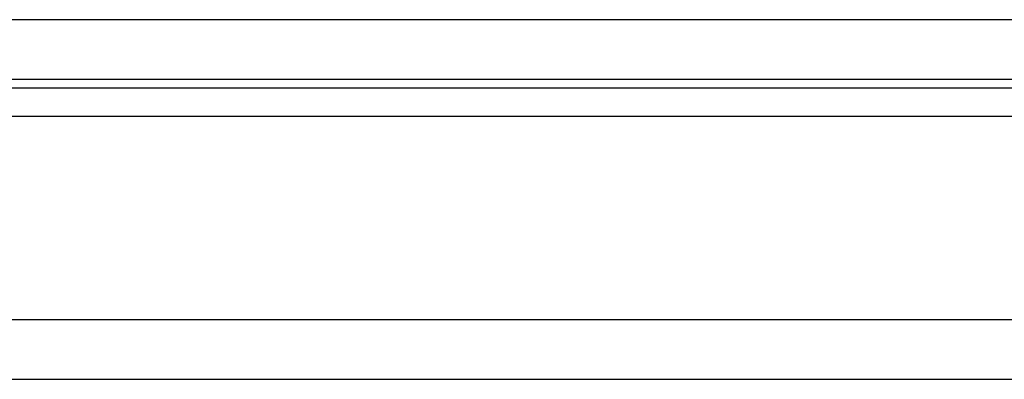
# Model space of a CAD drawing. Header units: millimetres. Extents: x 465 to 869, y -391 to -257.
# Tile 12 of 52: x 732 to 757, y -370 to -361. Entities that reach past the tile are written whole.
import ezdxf

# ---------------------------------------------------------------- set-up
doc = ezdxf.new("R2010")
doc.units = ezdxf.units.MM
doc.layers.add('OUT', color=3, linetype='CONTINUOUS')

msp = doc.modelspace()

# ---------------------------------------------------------------- linework, layer by layer
at = {"layer": 'OUT', "color": 0, "ltscale": 0.1}
for p, q in [((825.04, -360.89), (702.04, -360.89)), ((825.04, -362.39), (702.04, -362.39)), ((658.933, -362.598), (857.07, -362.598)), ((658.573, -363.305), (857.07, -363.305)), ((658.183, -368.39), (857.07, -368.39)), ((612.07, -369.89), (857.07, -369.89))]:
    msp.add_line(p, q, dxfattribs=at)

doc.saveas('drawing.dxf')
